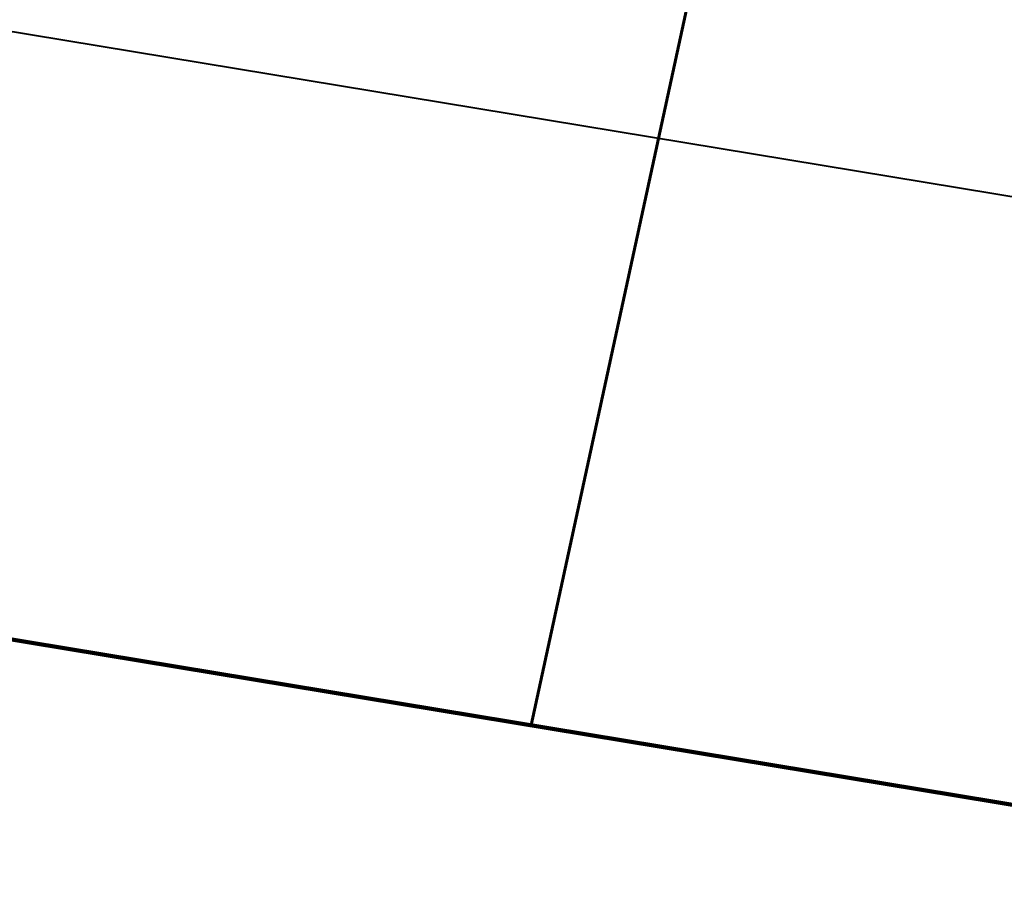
# Model space of a CAD drawing. Header units: metres. Extents: x 7457881 to 7459006, y 5635870 to 5636188.
# Tile 238 of 256: x 7458505.649 to 7458506.47, y 5636100.521 to 5636101.254. Entities that reach past the tile are written whole.
import ezdxf

# ---------------------------------------------------------------- set-up
doc = ezdxf.new("R2010")
doc.units = ezdxf.units.M
doc.linetypes.add('2', pattern=[1, 0.5, -0.5])
for name, color, linetype, lineweight in [('_____Linia pomocnicza', 250, 'ByLayer', 60), ('_____Obrzeże', 153, 'Continuous', 40), ('_____Zakres opracowania', 6, '2', 100)]:
    doc.layers.add(name, color=color, linetype=linetype, lineweight=lineweight)

msp = doc.modelspace()

# ---------------------------------------------------------------- linework, layer by layer
at = {"layer": '_____Linia pomocnicza'}
msp.add_line((7458508.24641, 5636110.67041), (7458506.07558, 5636100.66568), dxfattribs=at)
at = {"layer": '_____Obrzeże'}
msp.add_lwpolyline([(7458488.75319, 5636092.04065, -0.294212), (7458487.72565, 5636100.98183, -0.281129), (7458494.11062, 5636103.14892), (7458513.871, 5636099.88474), (7458514.67335, 5636099.71065), (7458608.57125, 5636079.33663, -0.062564), (7458645.1265, 5636066.46275), (7458657.92165, 5636060.06663)], format="xyb", dxfattribs=at)
at = {"layer": '_____Zakres opracowania', "ltscale": 6}
msp.add_lwpolyline([(7458612.31382, 5636078.0127), (7458513.77719, 5636099.39346), (7458494.01473, 5636102.65798), (7458488.4853, 5636093.28648), (7458477.6, 5636101.5), (7458450.1, 5636121.38), (7458464.41, 5636118.27), (7458474.82, 5636115.99), (7458479.79, 5636114.91), (7458479.50089, 5636116.21811), (7458495.5725, 5636113.02477), (7458508.56099, 5636110.61197), (7458516.95367, 5636109.14412), (7458521.24283, 5636108.1586), (7458539.09127, 5636104.72699), (7458555.49211, 5636101.16833)], dxfattribs=at)

doc.saveas('drawing.dxf')
